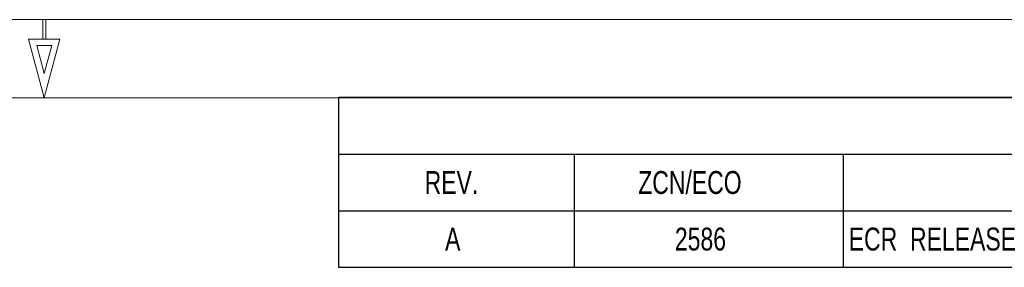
# Model space of a CAD drawing. Header units: millimetres. Extents: x 6 to 426, y 5 to 274.
# Tile 6 of 10: x 214 to 305, y 251 to 274. Entities that reach past the tile are written whole.
import ezdxf

# ---------------------------------------------------------------- set-up
doc = ezdxf.new("R2010")
doc.units = ezdxf.units.MM
doc.layers.add('SLD-0', color=179, linetype='Continuous')
doc.styles.add('SLDTEXTSTYLE1', font='TXT', dxfattribs={"width": 0.75})

# ---------------------------------------------------------------- blocks, each defined once
blk = doc.blocks.new('SW_TABLEANNOTATION_0')
at = {"layer": 'SLD-0', "color": 0}
for p, q in [((0, 0), (0, -15.7)), ((175.75, 0), (0, 0)), ((175.75, -15.7), (175.75, 0)), ((0, -5.233), (175.75, -5.233)), ((21.767, -5.233), (21.767, -15.7)), ((46.62, -5.233), (46.62, -15.7)), ((122.82, -5.233), (122.82, -15.7)), ((137.303, -5.233), (137.303, -15.7)), ((156.724, -5.233), (156.724, -15.7)), ((0, -10.467), (175.75, -10.467)), ((0, -15.7), (175.75, -15.7))]:
    blk.add_line(p, q, dxfattribs=at)
at = {"layer": 'SLD-0', "color": 0, "attachment_point": 1, "style": 'SLDTEXTSTYLE1'}
for s, insert, char_height in [('REVISIONS', (77.491, -1.032), 3.175), ('REV.', (7.949, -6.794), 2.1167), ('ZCN/ECO', (27.677, -6.794), 2.1167), ('DESCRIPTION', (75.947, -6.794), 2.11667), ('BY', (128.368, -6.794), 2.1167), ('DATE', (143.656, -6.794), 2.1167), ('APPROVED', (158.899, -6.794), 2.1167), ('A', (9.839, -12.027), 2.117), ('2586', (31.065, -12.027), 2.1167), ('ECR  RELEASE', (47.12, -12.027), 2.11667), ('MJP', (127.249, -12.027), 2.1167), ('04/22/10', (141.087, -12.027), 2.1167), ('RC 5/17/2010', (158.273, -12.159), 1.85208)]:
    blk.add_mtext(s, dxfattribs=dict(at, insert=insert, char_height=char_height))

msp = doc.modelspace()

# ---------------------------------------------------------------- linework, layer by layer
at = {"layer": 'SLD-0', "lineweight": 15}
for p, q in [((5.999, 273.908), (426.339, 273.908)), ((216.024, 273.908), (216.314, 273.908))]:
    msp.add_line(p, q, dxfattribs=at)
at = {"layer": 'SLD-0', "color": 7, "linetype": 'Continuous', "lineweight": 15}
for p, q in [((216.024, 273.908), (216.024, 272.098)), ((216.314, 273.908), (216.314, 272.098)), ((214.721, 272.098), (216.169, 266.669)), ((214.721, 272.098), (217.617, 272.098)), ((216.169, 266.669), (217.617, 272.098)), ((215.475, 271.519), (216.169, 268.916)), ((215.475, 271.519), (216.863, 271.519)), ((216.169, 268.916), (216.863, 271.519)), ((419.1, 266.669), (13.238, 266.669))]:
    msp.add_line(p, q, dxfattribs=at)

# ---------------------------------------------------------------- block references
msp.add_blockref('SW_TABLEANNOTATION_0', (243.351, 266.7), dxfattribs=at)

doc.saveas('drawing.dxf')
